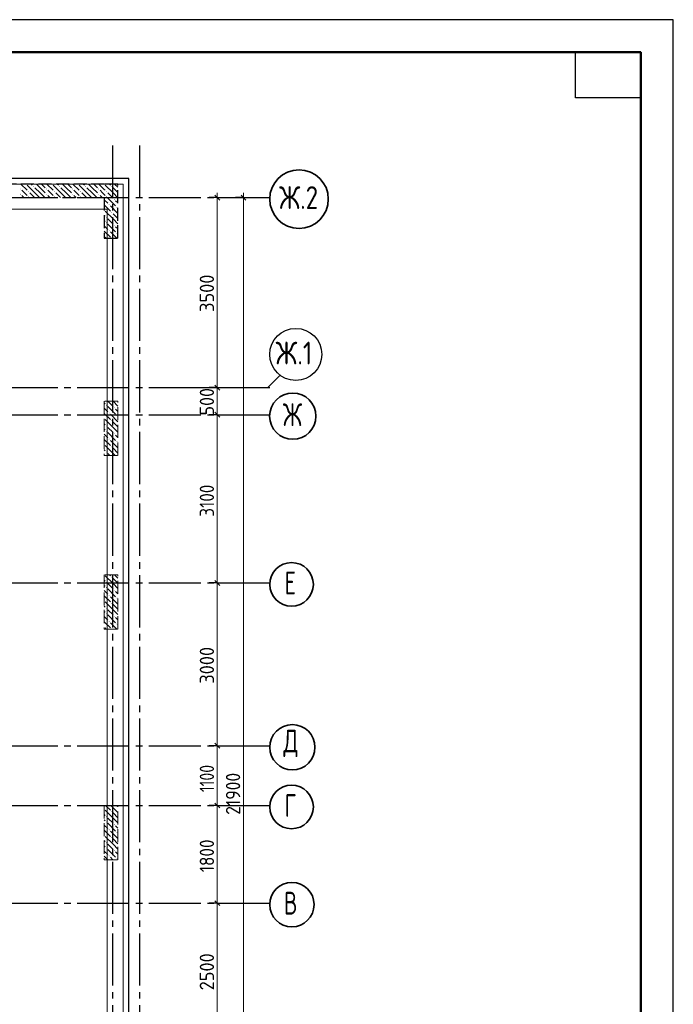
# Model space of a CAD drawing. Header units: millimetres. Extents: x 0 to 50400, y 0 to 35640.
# Tile 19 of 19: x 38356 to 50400, y 17499 to 35640. Entities that reach past the tile are written whole.
import ezdxf

# ---------------------------------------------------------------- set-up
doc = ezdxf.new("R2010")
doc.units = ezdxf.units.MM
doc.linetypes.add('______2', pattern=[324, 240, -84])
doc.linetypes.add('______5', pattern=[1320, 960, -120, 120, -120])
for name, color, linetype, lineweight in [('Standard', 7, 'Continuous', 25), ('ЖБ Перекрытие верхний уровень_1', 7, 'Continuous', 35), ('ЖБ Пилон', 7, 'Continuous', 35), ('ЖБ Стена верхний уровень', 7, 'Continuous', 35), ('Общий02', 7, 'Continuous', 18), ('Размерная линия_ общее', 7, 'Continuous', 13)]:
    doc.layers.add(name, color=color, linetype=linetype, lineweight=lineweight)
doc.layers.add('Оси', color=7, linetype='______5', true_color=0x656565)
doc.styles.add('ISOCPEUR', font='txt')

msp = doc.modelspace()

# ---------------------------------------------------------------- hatches: boundary and pattern name
at = {"layer": 'ЖБ Пилон', "linetype": 'Continuous', "lineweight": 18, "transparency": 33554687}
for points in [[(39948, 28537), (39956, 28545), (39963, 28537), (39956, 28530)], [(40092, 28489), (40100, 28497), (40107, 28489), (40100, 28481)], [(39996, 28393), (40004, 28401), (40011, 28393), (40004, 28385)], [(40140, 28345), (40148, 28353), (40155, 28345), (40148, 28337)], [(39915, 28298), (39915, 28297), (39915, 28297)], [(39948, 28153), (39956, 28161), (39963, 28153), (39956, 28145)], [(40044, 28249), (40052, 28257), (40059, 28249), (40052, 28241)], [(39948, 28057), (39956, 28065), (39963, 28057), (39956, 28050)], [(40092, 28009), (40100, 28017), (40107, 28009), (40100, 28001)], [(39915, 27818), (39915, 27817), (39915, 27817)], [(39996, 27913), (40004, 27921), (40011, 27913), (40004, 27905)], [(40044, 27769), (40052, 27777), (40059, 27769), (40052, 27761)], [(40140, 27865), (40148, 27873), (40155, 27865), (40148, 27857)], [(39948, 27673), (39956, 27681), (39963, 27673), (39956, 27665)], [(39948, 25273), (39956, 25281), (39963, 25273), (39956, 25265)], [(40044, 25369), (40052, 25377), (40059, 25369), (40052, 25361)], [(39948, 25177), (39956, 25185), (39963, 25177), (39956, 25170)], [(39996, 25033), (40004, 25041), (40011, 25033), (40004, 25025)], [(40092, 25129), (40100, 25137), (40107, 25129), (40100, 25121)], [(39915, 24938), (39915, 24937), (39915, 24937)], [(40044, 24889), (40052, 24897), (40059, 24889), (40052, 24881)], [(40140, 24985), (40148, 24993), (40155, 24985), (40148, 24977)], [(39948, 24793), (39956, 24801), (39963, 24793), (39956, 24785)], [(39948, 24697), (39956, 24705), (39963, 24697), (39956, 24690)], [(39996, 24553), (40004, 24561), (40011, 24553), (40004, 24545)], [(40092, 24649), (40100, 24657), (40107, 24649), (40100, 24641)], [(40140, 24505), (40148, 24513), (40155, 24505), (40148, 24497)], [(39915, 24458), (39915, 24457), (39915, 24457)], [(40047, 24412), (40052, 24417), (40056, 24412)], [(39915, 21098), (39915, 21097), (39915, 21097)], [(40044, 21049), (40052, 21057), (40059, 21049), (40052, 21041)], [(40140, 21145), (40148, 21153), (40155, 21145), (40148, 21137)], [(39948, 20953), (39956, 20961), (39963, 20953), (39956, 20945)], [(39948, 20857), (39956, 20865), (39963, 20857), (39956, 20849)], [(39996, 20713), (40004, 20721), (40011, 20713), (40004, 20705)], [(40092, 20809), (40100, 20817), (40107, 20809), (40100, 20801)], [(39915, 20618), (39915, 20617), (39915, 20617)], [(40044, 20569), (40052, 20577), (40059, 20569), (40052, 20561)], [(40140, 20665), (40148, 20673), (40155, 20665), (40148, 20657)], [(39948, 20473), (39956, 20481), (39963, 20473), (39956, 20465)], [(39948, 20377), (39956, 20385), (39963, 20377), (39956, 20369)], [(40092, 20329), (40100, 20337), (40107, 20329), (40100, 20321)], [(39996, 20233), (40004, 20241), (40011, 20233), (40004, 20225)], [(40140, 20185), (40148, 20193), (40155, 20185), (40148, 20177)]]:
    msp.add_hatch(color=7, dxfattribs=at).paths.add_polyline_path(points, flags=16)
at = {"layer": 'ЖБ Стена верхний уровень', "linetype": 'Continuous', "lineweight": 18, "transparency": 33554687}
for points in [[(38364, 32521), (38372, 32529), (38379, 32521), (38372, 32513)], [(38470, 32612), (38468, 32610), (38465, 32612)], [(38508, 32473), (38516, 32481), (38523, 32473), (38516, 32466)], [(38604, 32569), (38612, 32577), (38619, 32569), (38612, 32561)], [(38844, 32521), (38852, 32529), (38859, 32521), (38852, 32513)], [(38950, 32612), (38948, 32610), (38945, 32612)], [(38988, 32473), (38996, 32481), (39003, 32473), (38996, 32466)], [(39084, 32569), (39092, 32577), (39099, 32569), (39092, 32561)], [(39324, 32521), (39332, 32529), (39339, 32521), (39332, 32513)], [(39430, 32612), (39428, 32610), (39425, 32612)], [(39468, 32473), (39476, 32481), (39483, 32473), (39476, 32466)], [(39564, 32569), (39572, 32577), (39579, 32569), (39572, 32561)], [(39804, 32521), (39812, 32529), (39819, 32521), (39812, 32513)], [(39910, 32612), (39908, 32610), (39905, 32612)], [(39948, 32473), (39956, 32481), (39963, 32473), (39956, 32466)], [(40044, 32569), (40052, 32577), (40059, 32569), (40052, 32561)], [(38364, 32425), (38372, 32433), (38379, 32425), (38372, 32417)], [(38508, 32377), (38516, 32385), (38523, 32377), (38516, 32370)], [(38844, 32425), (38852, 32433), (38859, 32425), (38852, 32417)], [(38988, 32377), (38996, 32385), (39003, 32377), (38996, 32370)], [(39324, 32425), (39332, 32433), (39339, 32425), (39332, 32417)], [(39468, 32377), (39476, 32385), (39483, 32377), (39476, 32370)], [(39804, 32425), (39812, 32433), (39819, 32425), (39812, 32417)], [(39948, 32377), (39956, 32385), (39963, 32377), (39956, 32370)], [(40092, 32329), (40100, 32337), (40107, 32329), (40100, 32321)], [(39915, 32138), (39915, 32137), (39915, 32137)], [(39996, 32233), (40004, 32241), (40011, 32233), (40004, 32226)], [(40140, 32185), (40148, 32193), (40155, 32185), (40148, 32177)], [(39948, 31993), (39956, 32001), (39963, 31993), (39956, 31986)], [(40044, 32089), (40052, 32097), (40059, 32089), (40052, 32081)], [(39948, 31897), (39956, 31905), (39963, 31897), (39956, 31890)], [(39996, 31753), (40004, 31761), (40011, 31753), (40004, 31746)], [(40092, 31849), (40100, 31857), (40107, 31849), (40100, 31841)], [(39915, 31658), (39915, 31657), (39915, 31657)], [(40047, 31612), (40052, 31617), (40056, 31612)], [(40140, 31705), (40148, 31713), (40155, 31705), (40148, 31697)]]:
    msp.add_hatch(color=7, dxfattribs=at).paths.add_polyline_path(points, flags=16)

# ---------------------------------------------------------------- linework, layer by layer
at = {"layer": 'Standard', "color": 7, "linetype": 'Continuous', "lineweight": 35, "transparency": 33554687}
for p, q in [((49800, 33120), (49800, 24600)), ((49800, 32640), (49800, 24120))]:
    msp.add_line(p, q, dxfattribs=at)
at = {"layer": 'Standard', "color": 7, "linetype": 'Continuous', "lineweight": 50, "transparency": 33554687}
msp.add_line((49800, 32520), (49800, 27840), dxfattribs=at)
at = {"layer": 'Standard', "color": 7, "linetype": 'Continuous', "lineweight": 25, "transparency": 33554687}
for points in [[(0, 0), (50400, 0), (50400, 35640), (0, 35640), (0, 0)], [(49800, 35040), (49800, 34200), (48600, 34200), (48600, 35040), (49800, 35040)]]:
    msp.add_lwpolyline(points, close=True, dxfattribs=at)
at = {"layer": 'Standard', "color": 7, "linetype": 'Continuous', "lineweight": 50, "transparency": 33554687}
msp.add_lwpolyline([(2400, 35040), (49800, 35040), (49800, 600), (2400, 600), (2400, 35040)], close=True, dxfattribs=at)
at = {"layer": 'Standard', "color": 254, "linetype": 'Continuous', "lineweight": -3, "true_color": 0xc4c4ff, "transparency": 33554687}
msp.add_lwpolyline([(7636, 10212), (40365, 10212), (40365, 32712), (7636, 32712), (7636, 10212)], dxfattribs=at)
at = {"layer": 'ЖБ Перекрытие верхний уровень_1', "color": 7, "linetype": 'Continuous', "lineweight": 18, "transparency": 33554687}
for p, q in [((40265, 32612), (26895, 32612)), ((40265, 10312), (40265, 32612))]:
    msp.add_line(p, q, dxfattribs=at)
at = {"layer": 'ЖБ Пилон', "color": 253, "linetype": '______2', "lineweight": 13, "true_color": 0xa0a0a0, "transparency": 33554687}
for p, q in [((40165, 28612), (39915, 28612)), ((39915, 28612), (39915, 27612)), ((40165, 27612), (40165, 28612)), ((39915, 27612), (40165, 27612)), ((40165, 25412), (39915, 25412)), ((39915, 25412), (39915, 24412)), ((40165, 24412), (40165, 25412)), ((39915, 24412), (40165, 24412)), ((40165, 21162), (39915, 21162)), ((39915, 21162), (39915, 20162)), ((40165, 20162), (40165, 21162)), ((39915, 20162), (40165, 20162))]:
    msp.add_line(p, q, dxfattribs=at)
at = {"layer": 'ЖБ Пилон', "color": 9, "linetype": 'Continuous', "lineweight": 18, "true_color": 0xc7c7c7, "transparency": 33554687}
for p, q in [((39932, 28561), (39915, 28578)), ((39980, 28609), (40076, 28513)), ((39980, 28513), (40124, 28369)), ((40076, 28609), (40072, 28612)), ((40076, 28609), (40165, 28520)), ((39915, 28482), (39980, 28417)), ((39915, 28386), (40028, 28273)), ((40165, 28232), (40028, 28369)), ((40165, 28424), (40124, 28465)), ((39915, 28194), (39932, 28177)), ((40076, 28129), (39932, 28273)), ((39980, 28129), (40076, 28033)), ((40076, 28225), (40165, 28136)), ((40076, 28129), (40165, 28040)), ((39932, 28081), (39915, 28098)), ((39915, 28002), (39980, 27937)), ((39980, 28033), (40124, 27889)), ((40165, 27944), (40124, 27985)), ((39915, 27906), (40028, 27793)), ((40076, 27649), (39932, 27793)), ((40165, 27752), (40028, 27889)), ((39915, 27714), (39932, 27697)), ((39920, 27612), (39915, 27618)), ((39980, 27649), (40016, 27612)), ((40076, 27745), (40165, 27656)), ((40076, 27649), (40113, 27612)), ((40008, 25412), (40028, 25393)), ((40165, 25352), (40104, 25412)), ((39915, 25314), (39932, 25297)), ((39932, 25201), (39915, 25218)), ((40076, 25249), (39932, 25393)), ((39980, 25249), (40076, 25153)), ((40076, 25345), (40165, 25256)), ((40076, 25249), (40165, 25160)), ((39915, 25122), (39980, 25057)), ((39980, 25153), (40124, 25009)), ((40165, 25064), (40124, 25105)), ((39915, 25026), (40028, 24913)), ((40076, 24769), (39932, 24913)), ((40165, 24872), (40028, 25009)), ((40076, 24865), (40165, 24776)), ((39915, 24834), (39932, 24817)), ((39932, 24721), (39915, 24738)), ((39980, 24769), (40076, 24673)), ((39980, 24673), (40124, 24529)), ((40076, 24769), (40165, 24680)), ((39915, 24642), (39980, 24577)), ((39915, 24546), (40028, 24433)), ((40144, 24412), (40028, 24529)), ((40165, 24584), (40124, 24625)), ((39952, 24412), (39932, 24433)), ((40076, 20929), (39932, 21073)), ((39938, 21162), (40028, 21073)), ((40165, 21032), (40034, 21162)), ((39915, 20994), (39932, 20977)), ((39932, 20881), (39915, 20898)), ((39980, 20929), (40076, 20833)), ((40076, 21025), (40165, 20936)), ((40076, 20929), (40165, 20840)), ((39915, 20802), (39980, 20737)), ((39915, 20706), (40028, 20593)), ((39980, 20833), (40124, 20689)), ((40165, 20552), (40028, 20689)), ((40165, 20744), (40124, 20785)), ((39915, 20514), (39932, 20497)), ((40076, 20449), (39932, 20593)), ((40076, 20545), (40165, 20456)), ((39932, 20401), (39915, 20418)), ((39915, 20322), (39980, 20257)), ((39980, 20449), (40076, 20353)), ((39980, 20353), (40124, 20209)), ((40076, 20449), (40165, 20360)), ((39915, 20226), (39979, 20162)), ((40074, 20162), (40028, 20209)), ((40165, 20264), (40124, 20305))]:
    msp.add_line(p, q, dxfattribs=at)
at = {"layer": 'ЖБ Стена верхний уровень', "color": 251, "linetype": '______2', "lineweight": -3, "true_color": 0x656565, "transparency": 33554687}
for p, q in [((39915, 32612), (29878, 32612)), ((40165, 32612), (39915, 32612)), ((40165, 31612), (40165, 32612)), ((36875, 32362), (39915, 32362)), ((39915, 32362), (39915, 31612)), ((39915, 31612), (40165, 31612))]:
    msp.add_line(p, q, dxfattribs=at)
at = {"layer": 'ЖБ Стена верхний уровень', "color": 9, "linetype": 'Continuous', "lineweight": 18, "true_color": 0xc7c7c7, "transparency": 33554687}
for p, q in [((38376, 32612), (38492, 32497)), ((38444, 32449), (38396, 32497)), ((38636, 32449), (38492, 32593)), ((38568, 32612), (38588, 32593)), ((38636, 32545), (38732, 32449)), ((38732, 32545), (38664, 32612)), ((38732, 32545), (38828, 32449)), ((38760, 32612), (38828, 32545)), ((38856, 32612), (38972, 32497)), ((38924, 32449), (38876, 32497)), ((39116, 32449), (38972, 32593)), ((39048, 32612), (39068, 32593)), ((39116, 32545), (39212, 32449)), ((39212, 32545), (39144, 32612)), ((39212, 32545), (39308, 32449)), ((39240, 32612), (39308, 32545)), ((39336, 32612), (39452, 32497)), ((39404, 32449), (39356, 32497)), ((39596, 32449), (39452, 32593)), ((39528, 32612), (39548, 32593)), ((39596, 32545), (39692, 32449)), ((39692, 32545), (39624, 32612)), ((39692, 32545), (39788, 32449)), ((39720, 32612), (39788, 32545)), ((39816, 32612), (39915, 32514)), ((39884, 32449), (39836, 32497)), ((39915, 32514), (39932, 32497)), ((40076, 32449), (39932, 32593)), ((40008, 32612), (40028, 32593)), ((40076, 32545), (40165, 32456)), ((40165, 32552), (40104, 32612)), ((38396, 32401), (38434, 32362)), ((38492, 32401), (38444, 32449)), ((38540, 32449), (38626, 32362)), ((38636, 32449), (38722, 32362)), ((38732, 32449), (38818, 32362)), ((38876, 32401), (38914, 32362)), ((38972, 32401), (38924, 32449)), ((39020, 32449), (39106, 32362)), ((39116, 32449), (39202, 32362)), ((39212, 32449), (39298, 32362)), ((39356, 32401), (39394, 32362)), ((39452, 32401), (39404, 32449)), ((39500, 32449), (39586, 32362)), ((39596, 32449), (39682, 32362)), ((39692, 32449), (39778, 32362)), ((39836, 32401), (39874, 32362)), ((39915, 32418), (39884, 32449)), ((39932, 32401), (39915, 32418)), ((39915, 32322), (39980, 32257)), ((39980, 32449), (40076, 32353)), ((39980, 32353), (40124, 32209)), ((40076, 32449), (40165, 32360)), ((40165, 32264), (40124, 32305)), ((39915, 32226), (40028, 32113)), ((40076, 31969), (39932, 32113)), ((40165, 32072), (40028, 32209)), ((39915, 32034), (39932, 32017)), ((39932, 31921), (39915, 31938)), ((39980, 31969), (40076, 31873)), ((40076, 32065), (40165, 31976)), ((40076, 31969), (40165, 31880)), ((39915, 31842), (39980, 31777)), ((39980, 31873), (40124, 31729)), ((40165, 31784), (40124, 31825)), ((39915, 31746), (40028, 31633)), ((39952, 31612), (39932, 31633)), ((40144, 31612), (40028, 31729))]:
    msp.add_line(p, q, dxfattribs=at)
at = {"layer": 'Общий02', "color": 251, "linetype": 'Continuous', "lineweight": 13, "true_color": 0x494949, "transparency": 33554687}
msp.add_lwpolyline([(9073, 32151), (23595, 32151), (23595, 31312), (27195, 31312), (27195, 32151), (36295, 32151), (36295, 27631), (37144, 27631), (37144, 32151), (39965, 32151), (39965, 10773), (14256, 10773)], dxfattribs=at)
at = {"layer": 'Оси', "color": 8, "linetype": '______5', "lineweight": -3, "transparency": 33554687}
for p, q in [((40065, 33324), (40065, 8909)), ((40565, 33324), (40565, 8909)), ((7736, 32362), (42963, 32362)), ((7736, 28862), (42963, 28862)), ((7736, 28362), (42963, 28362)), ((7736, 25262), (42963, 25262)), ((7736, 22262), (42963, 22262)), ((7736, 21162), (42963, 21162)), ((7736, 19362), (42963, 19362))]:
    msp.add_line(p, q, dxfattribs=at)
at = {"layer": 'Оси', "color": 7, "linetype": 'Continuous', "lineweight": 25, "transparency": 33554687}
msp.add_lwpolyline([(40928, 28862), (42928, 28862), (43163, 29097)], dxfattribs=at)
msp.add_lwpolyline([(40928, 28862), (42928, 28862), (43163, 29097)], dxfattribs=at)
at = {"layer": 'Оси', "color": 7, "linetype": 'Continuous', "lineweight": 35, "transparency": 33554687}
for centre, radius in [((43503, 32335), 540), ((43388, 28335), 426), ((43365, 25235), 402), ((43380, 22235), 417), ((43365, 21135), 402), ((43372, 19335), 409)]:
    msp.add_circle(centre, radius, dxfattribs=at)
at = {"layer": 'Оси', "color": 7, "linetype": 'Continuous', "lineweight": 25, "transparency": 33554687}
msp.add_circle((43443, 29473), 480, dxfattribs=at)
at = {"layer": 'Размерная линия_ общее', "color": 7, "linetype": 'Continuous', "lineweight": -3, "transparency": 33554687}
for p, q in [((41997, 32362), (41847, 32362)), ((41997, 32362), (42147, 32362)), ((42480, 32362), (42330, 32362)), ((42480, 32362), (42630, 32362)), ((42480, 32362), (42648, 32362)), ((41997, 28862), (41847, 28862)), ((41997, 28862), (42147, 28862)), ((41997, 28362), (41847, 28362)), ((41997, 28362), (42147, 28362)), ((41997, 25262), (41847, 25262)), ((41997, 25262), (42147, 25262)), ((41997, 22262), (41847, 22262)), ((41997, 22262), (42147, 22262)), ((41997, 21162), (41847, 21162)), ((41997, 21162), (42147, 21162)), ((41997, 19362), (41847, 19362)), ((41997, 19362), (42147, 19362))]:
    msp.add_line(p, q, dxfattribs=at)
at = {"layer": 'Размерная линия_ общее', "color": 7, "linetype": 'Continuous', "lineweight": 25, "transparency": 33554687}
for p, q in [((42042, 32317), (41952, 32407)), ((42525, 32317), (42435, 32407)), ((42042, 28817), (41952, 28907)), ((42042, 28317), (41952, 28407)), ((42042, 25217), (41952, 25307)), ((42042, 22217), (41952, 22307)), ((42042, 21117), (41952, 21207)), ((42042, 19317), (41952, 19407))]:
    msp.add_line(p, q, dxfattribs=at)
at = {"layer": 'Размерная линия_ общее', "color": 7, "linetype": 'Continuous', "lineweight": 13, "transparency": 33554687}
for p, q in [((41997, 32362), (41997, 32452)), ((41997, 28862), (41997, 32362)), ((42480, 32362), (42480, 32452)), ((41997, 28362), (41997, 28862)), ((41997, 25262), (41997, 28362)), ((41997, 22262), (41997, 25262)), ((41997, 21162), (41997, 22262)), ((41997, 19362), (41997, 21162)), ((41997, 16862), (41997, 19362))]:
    msp.add_line(p, q, dxfattribs=at)
msp.add_lwpolyline([(42480, 10462), (42480, 20945), (42480, 20945), (42480, 32362)], dxfattribs=at)

# ---------------------------------------------------------------- texts
at = {"layer": 'Оси', "color": 7, "linetype": 'Continuous', "lineweight": 35, "transparency": 33554687, "char_height": 420, "attachment_point": 7, "style": 'ISOCPEUR'}
for s, insert, width in [('\\W0.80;Ж.2', (43136, 32152), 901.62), ('\\W0.82;Ж.1', (43072, 29288), 927.63), ('\\W0.73;Ж', (43205, 28152), 520.64), ('\\W0.68;Е', (43237, 25052), 399.85), ('\\W0.72;Д', (43215, 22052), 480.99), ('\\W0.68;Г', (43237, 20952), 399.85), ('\\W0.70;В', (43225, 19152), 440.78)]:
    msp.add_mtext(s, dxfattribs=dict(at, insert=insert, width=width))
at = {"layer": 'Размерная линия_ общее', "color": 7, "linetype": 'Continuous', "lineweight": 25, "transparency": 33554687, "char_height": 264, "attachment_point": 7, "rotation": 90, "style": 'ISOCPEUR'}
for s, insert, width in [('\\W0.93;3500', (41937, 30256), 861.72), ('\\W0.91;500', (41937, 28349), 674.38), ('\\W0.87;3100', (41937, 26482), 800.28), ('\\W0.93;3000', (41937, 23406), 861.71), ('\\W0.80;1100', (41937, 21409), 738.86), ('\\W0.89;21900', (42420, 20990), 988.26), ('\\W0.87;1800', (41937, 19932), 800.28), ('\\W0.93;2500', (41937, 17756), 861.71)]:
    msp.add_mtext(s, dxfattribs=dict(at, insert=insert, width=width))

doc.saveas('drawing.dxf')
